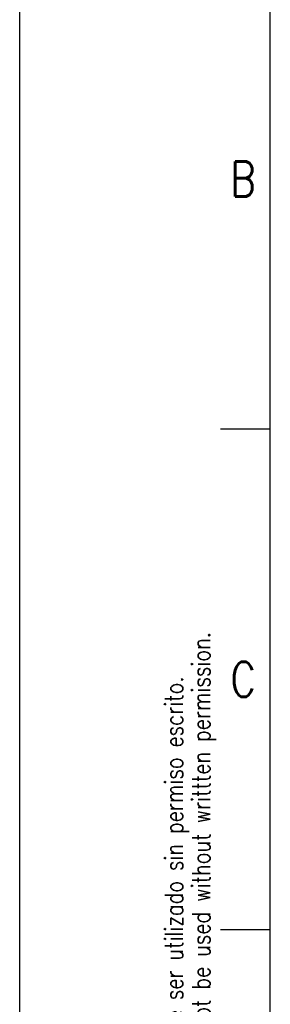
# Model space of a CAD drawing. Header units: millimetres. Extents: x 0 to 420, y 0 to 297.
# Tile 2 of 20: x 0 to 25, y 141 to 239. Entities that reach past the tile are written whole.
import ezdxf

# ---------------------------------------------------------------- set-up
doc = ezdxf.new("R2010")
doc.units = ezdxf.units.MM
doc.header["$LTSCALE"] = 23.1
doc.layers.get('0').update_dxf_attribs({"linetype": 'CONTINUOUS'})
doc.styles.get("Standard").update_dxf_attribs({"font": 'SIMPLEX.SHX', "width": 0.8})

msp = doc.modelspace()

# ---------------------------------------------------------------- linework, layer by layer
at = {"color": 7}
for p, q in [((0, 0), (0, 297)), ((25, 10), (25, 287)), ((25.017, 198.538), (20.034, 198.538)), ((25.017, 148.538), (20.034, 148.538))]:
    msp.add_line(p, q, dxfattribs=at)

# ---------------------------------------------------------------- texts
at = {"color": 8, "char_height": 3.5, "width": 2.8, "attachment_point": 1, "line_spacing_factor": 0.9}
for s, insert in [('B', (21.034, 225.292)), ('C', (21.034, 175.292))]:
    msp.add_mtext(s, dxfattribs=dict(at, insert=insert))
at = {"color": 8, "insert": (14.502, 49.358), "char_height": 1.8, "width": 187.2, "attachment_point": 1, "rotation": 90, "line_spacing_factor": 0.9}
msp.add_mtext('Este dibujo contiene incorporada información que es propiedad de Circutor y no debería de ser utilizado sin permiso escrito.\\PThis drawing contains information that is proprietary to Circutor incorporated and should not be used without writtten permission.', dxfattribs=at)

doc.saveas('drawing.dxf')
